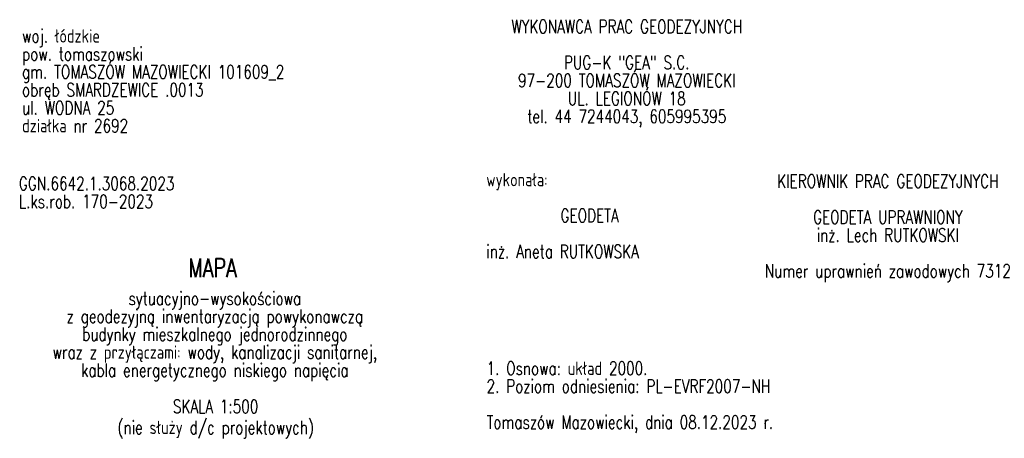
# Model space of a CAD drawing. Extents: x 0 to 7432618, y -40 to 5712028.
# Tile 1 of 165: x 0 to 93, y -40 to 0. Entities that reach past the tile are written whole.
import ezdxf
from ezdxf.enums import TextEntityAlignment as Align

# ---------------------------------------------------------------- set-up
doc = ezdxf.new("R2010")
doc.units = 0
doc.header["$MEASUREMENT"] = 0
doc.styles.add('STYL_ARIAL', font='simplex', dxfattribs={"width": 0.75, "oblique": 0.1})

msp = doc.modelspace()

# ---------------------------------------------------------------- texts
at = {"color": 18, "true_color": 0x000000, "style": 'STYL_ARIAL', "width": 0.75}
for s, p in [('WYKONAWCA PRAC GEODEZYJNYCH', (57.176, -1.688)), ('PUG-K "GEA" S.C.', (57.176, -5.062)), ('97-200 TOMASZÓW MAZOWIECKI', (57.176, -6.75)), ('UL. LEGIONÓW 18', (57.176, -8.438)), ('tel. 44 7244043, 605995395', (57.176, -10.125)), ('KIEROWNIK PRAC GEODEZYJNYCH', (81.734, -16.227)), ('GEODETA UPRAWNIONY', (81.734, -19.602)), ('inż. Lech RUTKOWSKI', (81.734, -21.29)), ('Numer uprawnień zawodowych 7312', (81.734, -24.665)), ('sytuacyjno-wysokościowa', (18.429, -27.237)), ('z geodezyjną inwentaryzacją powykonawczą', (18.429, -28.924)), ('budynky mieszkalnego jednorodzinnego', (18.429, -30.612)), ('wraz z przyłączami: wody, kanalizacji sanitarnej,', (18.429, -32.299)), ('kabla energetycznego niskiego napięcia', (18.429, -33.987))]:
    msp.add_text(s, height=1.25, dxfattribs=at).set_placement(p, align=Align.CENTER)
for s, p in [('woj. łódzkie', (0.296, -2.571)), ('pow. tomaszowski', (0.296, -4.258)), ('gm. TOMASZÓW MAZOWIECKI 101609_2', (0.296, -5.946)), ('obręb SMARDZEWICE .0013', (0.296, -7.633)), ('ul. WODNA 25', (0.296, -9.321)), ('działka nr 2692', (0.296, -11.008)), ('wykonała:', (43.963, -16.078)), ('GGN.6642.1.3068.2023', (0, -16.436)), ('L.ks.rob. 170-2023', (0, -18.123)), ('          GEODETA ', (43.963, -19.453)), ('inż. Aneta RUTKOWSKA', (43.963, -22.828)), ('1. Osnowa: układ 2000.', (43.991, -33.815)), ('2. Poziom odniesienia: PL-EVRF2007-NH', (43.991, -35.502)), ('Tomaszów Mazowiecki, dnia 08.12.2023 r.', (43.991, -38.877))]:
    msp.add_text(s, height=1.25, dxfattribs=at).set_placement(p)
for s, height, p in [('MAPA', 1.75, (15.938, -25.132)), ('SKALA 1:500', 1.25, (14.485, -37.77)), ('(nie służy d/c projektowych)', 1.25, (9.277, -39.75))]:
    msp.add_text(s, height=height, dxfattribs=at).set_placement(p, align=Align.BOTTOM_LEFT)

doc.saveas('drawing.dxf')
